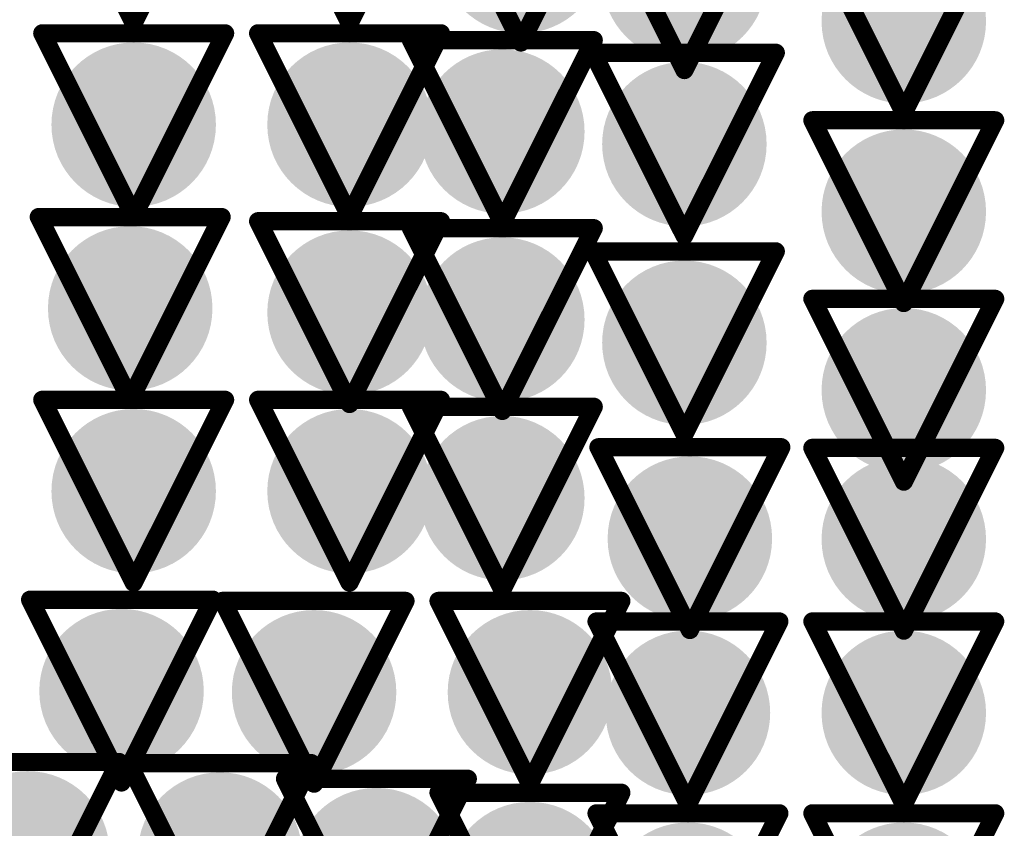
# Model space of a CAD drawing. Header units: inches. Extents: x -2.3 to 12.7, y -2.8 to 6.7.
# Tile 126 of 171: x 0.4434 to 0.5511, y 1.4389 to 1.5274. Entities that reach past the tile are written whole.
import ezdxf

# ---------------------------------------------------------------- set-up
doc = ezdxf.new("R2010")
doc.units = ezdxf.units.IN
doc.header["$MEASUREMENT"] = 0
for name, color, linetype in [('Bottom Layer', 5, 'Continuous'), ('Drill Drawing', 1, 'Continuous'), ('L2_GND1', 16, 'Continuous'), ('L3_PWR1', 130, 'Continuous'), ('Top Layer', 1, 'Continuous'), ('Via Holes', 16, 'Continuous')]:
    doc.layers.add(name, color=color, linetype=linetype)

msp = doc.modelspace()

# ---------------------------------------------------------------- hatches: boundary and pattern name
at = {"layer": 'Bottom Layer'}
h = msp.add_hatch(color=5, dxfattribs=at)
edge = h.paths.add_edge_path()
edge.add_arc((0.49824, 1.53488), 0.009, 0, 360)
h = msp.add_hatch(color=5, dxfattribs=at)
edge = h.paths.add_edge_path()
edge.add_arc((0.51612, 1.53186), 0.009, 0, 360)
h = msp.add_hatch(color=5, dxfattribs=at)
edge = h.paths.add_edge_path()
edge.add_arc((0.54013, 1.5272), 0.009, 0, 360)
h = msp.add_hatch(color=5, dxfattribs=at)
edge = h.paths.add_edge_path()
edge.add_arc((0.45586, 1.51588), 0.009, 0, 360)
h = msp.add_hatch(color=5, dxfattribs=at)
edge = h.paths.add_edge_path()
edge.add_arc((0.47948, 1.51588), 0.009, 0, 360)
h = msp.add_hatch(color=5, dxfattribs=at)
edge = h.paths.add_edge_path()
edge.add_arc((0.4962, 1.51513), 0.009, 0, 360)
h = msp.add_hatch(color=5, dxfattribs=at)
edge = h.paths.add_edge_path()
edge.add_arc((0.51612, 1.51375), 0.009, 0, 360)
h = msp.add_hatch(color=5, dxfattribs=at)
edge = h.paths.add_edge_path()
edge.add_arc((0.54013, 1.50636), 0.009, 0, 360)
h = msp.add_hatch(color=5, dxfattribs=at)
edge = h.paths.add_edge_path()
edge.add_arc((0.45548, 1.49577), 0.009, 0, 360)
h = msp.add_hatch(color=5, dxfattribs=at)
edge = h.paths.add_edge_path()
edge.add_arc((0.47948, 1.49531), 0.009, 0, 360)
h = msp.add_hatch(color=5, dxfattribs=at)
edge = h.paths.add_edge_path()
edge.add_arc((0.4962, 1.49455), 0.009, 0, 360)
h = msp.add_hatch(color=5, dxfattribs=at)
edge = h.paths.add_edge_path()
edge.add_arc((0.51612, 1.49201), 0.009, 0, 360)
h = msp.add_hatch(color=5, dxfattribs=at)
edge = h.paths.add_edge_path()
edge.add_arc((0.54013, 1.48681), 0.009, 0, 360)
h = msp.add_hatch(color=5, dxfattribs=at)
edge = h.paths.add_edge_path()
edge.add_arc((0.45586, 1.47576), 0.009, 0, 360)
h = msp.add_hatch(color=5, dxfattribs=at)
edge = h.paths.add_edge_path()
edge.add_arc((0.47948, 1.47576), 0.009, 0, 360)
h = msp.add_hatch(color=5, dxfattribs=at)
edge = h.paths.add_edge_path()
edge.add_arc((0.4962, 1.475), 0.009, 0, 360)
h = msp.add_hatch(color=5, dxfattribs=at)
edge = h.paths.add_edge_path()
edge.add_arc((0.51672, 1.47057), 0.009, 0, 360)
h = msp.add_hatch(color=5, dxfattribs=at)
edge = h.paths.add_edge_path()
edge.add_arc((0.54013, 1.4705), 0.009, 0, 360)
h = msp.add_hatch(color=5, dxfattribs=at)
edge = h.paths.add_edge_path()
edge.add_arc((0.45453, 1.45388), 0.009, 0, 360)
h = msp.add_hatch(color=5, dxfattribs=at)
edge = h.paths.add_edge_path()
edge.add_arc((0.4756, 1.45375), 0.009, 0, 360)
h = msp.add_hatch(color=5, dxfattribs=at)
edge = h.paths.add_edge_path()
edge.add_arc((0.49922, 1.45375), 0.009, 0, 360)
h = msp.add_hatch(color=5, dxfattribs=at)
edge = h.paths.add_edge_path()
edge.add_arc((0.51651, 1.4515), 0.009, 0, 360)
h = msp.add_hatch(color=5, dxfattribs=at)
edge = h.paths.add_edge_path()
edge.add_arc((0.54013, 1.4515), 0.009, 0, 360)
h = msp.add_hatch(color=5, dxfattribs=at)
edge = h.paths.add_edge_path()
edge.add_arc((0.44424, 1.43612), 0.009, 0, 360)
h = msp.add_hatch(color=5, dxfattribs=at)
edge = h.paths.add_edge_path()
edge.add_arc((0.4653, 1.43599), 0.009, 0, 360)
h = msp.add_hatch(color=5, dxfattribs=at)
edge = h.paths.add_edge_path()
edge.add_arc((0.48242, 1.43428), 0.009, 0, 360)
h = msp.add_hatch(color=5, dxfattribs=at)
edge = h.paths.add_edge_path()
edge.add_arc((0.49922, 1.43275), 0.009, 0, 360)
h = msp.add_hatch(color=5, dxfattribs=at)
edge = h.paths.add_edge_path()
edge.add_arc((0.51651, 1.4305), 0.009, 0, 360)
h = msp.add_hatch(color=5, dxfattribs=at)
edge = h.paths.add_edge_path()
edge.add_arc((0.54013, 1.4305), 0.009, 0, 360)
at = {"layer": 'L2_GND1'}
h = msp.add_hatch(color=16, dxfattribs=at)
edge = h.paths.add_edge_path()
edge.add_arc((0.49824, 1.53488), 0.009, 0, 360)
h = msp.add_hatch(color=16, dxfattribs=at)
edge = h.paths.add_edge_path()
edge.add_arc((0.51612, 1.53186), 0.009, 0, 360)
h = msp.add_hatch(color=16, dxfattribs=at)
edge = h.paths.add_edge_path()
edge.add_arc((0.54013, 1.5272), 0.009, 0, 360)
h = msp.add_hatch(color=16, dxfattribs=at)
edge = h.paths.add_edge_path()
edge.add_arc((0.45586, 1.51588), 0.009, 0, 360)
h = msp.add_hatch(color=16, dxfattribs=at)
edge = h.paths.add_edge_path()
edge.add_arc((0.47948, 1.51588), 0.009, 0, 360)
h = msp.add_hatch(color=16, dxfattribs=at)
edge = h.paths.add_edge_path()
edge.add_arc((0.4962, 1.51513), 0.009, 0, 360)
h = msp.add_hatch(color=16, dxfattribs=at)
edge = h.paths.add_edge_path()
edge.add_arc((0.51612, 1.51375), 0.009, 0, 360)
h = msp.add_hatch(color=16, dxfattribs=at)
edge = h.paths.add_edge_path()
edge.add_arc((0.54013, 1.50636), 0.009, 0, 360)
h = msp.add_hatch(color=16, dxfattribs=at)
edge = h.paths.add_edge_path()
edge.add_arc((0.45548, 1.49577), 0.009, 0, 360)
h = msp.add_hatch(color=16, dxfattribs=at)
edge = h.paths.add_edge_path()
edge.add_arc((0.47948, 1.49531), 0.009, 0, 360)
h = msp.add_hatch(color=16, dxfattribs=at)
edge = h.paths.add_edge_path()
edge.add_arc((0.4962, 1.49455), 0.009, 0, 360)
h = msp.add_hatch(color=16, dxfattribs=at)
edge = h.paths.add_edge_path()
edge.add_arc((0.51612, 1.49201), 0.009, 0, 360)
h = msp.add_hatch(color=16, dxfattribs=at)
edge = h.paths.add_edge_path()
edge.add_arc((0.54013, 1.48681), 0.009, 0, 360)
h = msp.add_hatch(color=16, dxfattribs=at)
edge = h.paths.add_edge_path()
edge.add_arc((0.45586, 1.47576), 0.009, 0, 360)
h = msp.add_hatch(color=16, dxfattribs=at)
edge = h.paths.add_edge_path()
edge.add_arc((0.47948, 1.47576), 0.009, 0, 360)
h = msp.add_hatch(color=16, dxfattribs=at)
edge = h.paths.add_edge_path()
edge.add_arc((0.4962, 1.475), 0.009, 0, 360)
h = msp.add_hatch(color=16, dxfattribs=at)
edge = h.paths.add_edge_path()
edge.add_arc((0.51672, 1.47057), 0.009, 0, 360)
h = msp.add_hatch(color=16, dxfattribs=at)
edge = h.paths.add_edge_path()
edge.add_arc((0.54013, 1.4705), 0.009, 0, 360)
h = msp.add_hatch(color=16, dxfattribs=at)
edge = h.paths.add_edge_path()
edge.add_arc((0.45453, 1.45388), 0.009, 0, 360)
h = msp.add_hatch(color=16, dxfattribs=at)
edge = h.paths.add_edge_path()
edge.add_arc((0.4756, 1.45375), 0.009, 0, 360)
h = msp.add_hatch(color=16, dxfattribs=at)
edge = h.paths.add_edge_path()
edge.add_arc((0.49922, 1.45375), 0.009, 0, 360)
h = msp.add_hatch(color=16, dxfattribs=at)
edge = h.paths.add_edge_path()
edge.add_arc((0.51651, 1.4515), 0.009, 0, 360)
h = msp.add_hatch(color=16, dxfattribs=at)
edge = h.paths.add_edge_path()
edge.add_arc((0.54013, 1.4515), 0.009, 0, 360)
h = msp.add_hatch(color=16, dxfattribs=at)
edge = h.paths.add_edge_path()
edge.add_arc((0.44424, 1.43612), 0.009, 0, 360)
h = msp.add_hatch(color=16, dxfattribs=at)
edge = h.paths.add_edge_path()
edge.add_arc((0.4653, 1.43599), 0.009, 0, 360)
h = msp.add_hatch(color=16, dxfattribs=at)
edge = h.paths.add_edge_path()
edge.add_arc((0.48242, 1.43428), 0.009, 0, 360)
h = msp.add_hatch(color=16, dxfattribs=at)
edge = h.paths.add_edge_path()
edge.add_arc((0.49922, 1.43275), 0.009, 0, 360)
h = msp.add_hatch(color=16, dxfattribs=at)
edge = h.paths.add_edge_path()
edge.add_arc((0.51651, 1.4305), 0.009, 0, 360)
h = msp.add_hatch(color=16, dxfattribs=at)
edge = h.paths.add_edge_path()
edge.add_arc((0.54013, 1.4305), 0.009, 0, 360)
at = {"layer": 'L3_PWR1'}
h = msp.add_hatch(color=130, dxfattribs=at)
edge = h.paths.add_edge_path()
edge.add_arc((0.49824, 1.53488), 0.009, 0, 360)
h = msp.add_hatch(color=130, dxfattribs=at)
edge = h.paths.add_edge_path()
edge.add_arc((0.51612, 1.53186), 0.009, 0, 360)
h = msp.add_hatch(color=130, dxfattribs=at)
edge = h.paths.add_edge_path()
edge.add_arc((0.54013, 1.5272), 0.009, 0, 360)
h = msp.add_hatch(color=130, dxfattribs=at)
edge = h.paths.add_edge_path()
edge.add_arc((0.45586, 1.51588), 0.009, 0, 360)
h = msp.add_hatch(color=130, dxfattribs=at)
edge = h.paths.add_edge_path()
edge.add_arc((0.47948, 1.51588), 0.009, 0, 360)
h = msp.add_hatch(color=130, dxfattribs=at)
edge = h.paths.add_edge_path()
edge.add_arc((0.4962, 1.51513), 0.009, 0, 360)
h = msp.add_hatch(color=130, dxfattribs=at)
edge = h.paths.add_edge_path()
edge.add_arc((0.51612, 1.51375), 0.009, 0, 360)
h = msp.add_hatch(color=130, dxfattribs=at)
edge = h.paths.add_edge_path()
edge.add_arc((0.54013, 1.50636), 0.009, 0, 360)
h = msp.add_hatch(color=130, dxfattribs=at)
edge = h.paths.add_edge_path()
edge.add_arc((0.45548, 1.49577), 0.009, 0, 360)
h = msp.add_hatch(color=130, dxfattribs=at)
edge = h.paths.add_edge_path()
edge.add_arc((0.47948, 1.49531), 0.009, 0, 360)
h = msp.add_hatch(color=130, dxfattribs=at)
edge = h.paths.add_edge_path()
edge.add_arc((0.4962, 1.49455), 0.009, 0, 360)
h = msp.add_hatch(color=130, dxfattribs=at)
edge = h.paths.add_edge_path()
edge.add_arc((0.51612, 1.49201), 0.009, 0, 360)
h = msp.add_hatch(color=130, dxfattribs=at)
edge = h.paths.add_edge_path()
edge.add_arc((0.54013, 1.48681), 0.009, 0, 360)
h = msp.add_hatch(color=130, dxfattribs=at)
edge = h.paths.add_edge_path()
edge.add_arc((0.45586, 1.47576), 0.009, 0, 360)
h = msp.add_hatch(color=130, dxfattribs=at)
edge = h.paths.add_edge_path()
edge.add_arc((0.47948, 1.47576), 0.009, 0, 360)
h = msp.add_hatch(color=130, dxfattribs=at)
edge = h.paths.add_edge_path()
edge.add_arc((0.4962, 1.475), 0.009, 0, 360)
h = msp.add_hatch(color=130, dxfattribs=at)
edge = h.paths.add_edge_path()
edge.add_arc((0.51672, 1.47057), 0.009, 0, 360)
h = msp.add_hatch(color=130, dxfattribs=at)
edge = h.paths.add_edge_path()
edge.add_arc((0.54013, 1.4705), 0.009, 0, 360)
h = msp.add_hatch(color=130, dxfattribs=at)
edge = h.paths.add_edge_path()
edge.add_arc((0.45453, 1.45388), 0.009, 0, 360)
h = msp.add_hatch(color=130, dxfattribs=at)
edge = h.paths.add_edge_path()
edge.add_arc((0.4756, 1.45375), 0.009, 0, 360)
h = msp.add_hatch(color=130, dxfattribs=at)
edge = h.paths.add_edge_path()
edge.add_arc((0.49922, 1.45375), 0.009, 0, 360)
h = msp.add_hatch(color=130, dxfattribs=at)
edge = h.paths.add_edge_path()
edge.add_arc((0.51651, 1.4515), 0.009, 0, 360)
h = msp.add_hatch(color=130, dxfattribs=at)
edge = h.paths.add_edge_path()
edge.add_arc((0.54013, 1.4515), 0.009, 0, 360)
h = msp.add_hatch(color=130, dxfattribs=at)
edge = h.paths.add_edge_path()
edge.add_arc((0.44424, 1.43612), 0.009, 0, 360)
h = msp.add_hatch(color=130, dxfattribs=at)
edge = h.paths.add_edge_path()
edge.add_arc((0.4653, 1.43599), 0.009, 0, 360)
h = msp.add_hatch(color=130, dxfattribs=at)
edge = h.paths.add_edge_path()
edge.add_arc((0.48242, 1.43428), 0.009, 0, 360)
h = msp.add_hatch(color=130, dxfattribs=at)
edge = h.paths.add_edge_path()
edge.add_arc((0.49922, 1.43275), 0.009, 0, 360)
h = msp.add_hatch(color=130, dxfattribs=at)
edge = h.paths.add_edge_path()
edge.add_arc((0.51651, 1.4305), 0.009, 0, 360)
h = msp.add_hatch(color=130, dxfattribs=at)
edge = h.paths.add_edge_path()
edge.add_arc((0.54013, 1.4305), 0.009, 0, 360)
at = {"layer": 'Top Layer'}
h = msp.add_hatch(color=1, dxfattribs=at)
edge = h.paths.add_edge_path()
edge.add_arc((0.49824, 1.53488), 0.009, 0, 360)
h = msp.add_hatch(color=1, dxfattribs=at)
edge = h.paths.add_edge_path()
edge.add_arc((0.51612, 1.53186), 0.009, 0, 360)
h = msp.add_hatch(color=1, dxfattribs=at)
edge = h.paths.add_edge_path()
edge.add_arc((0.54013, 1.5272), 0.009, 0, 360)
h = msp.add_hatch(color=1, dxfattribs=at)
edge = h.paths.add_edge_path()
edge.add_arc((0.45586, 1.51588), 0.009, 0, 360)
h = msp.add_hatch(color=1, dxfattribs=at)
edge = h.paths.add_edge_path()
edge.add_arc((0.47948, 1.51588), 0.009, 0, 360)
h = msp.add_hatch(color=1, dxfattribs=at)
edge = h.paths.add_edge_path()
edge.add_arc((0.4962, 1.51513), 0.009, 0, 360)
h = msp.add_hatch(color=1, dxfattribs=at)
edge = h.paths.add_edge_path()
edge.add_arc((0.51612, 1.51375), 0.009, 0, 360)
h = msp.add_hatch(color=1, dxfattribs=at)
edge = h.paths.add_edge_path()
edge.add_arc((0.54013, 1.50636), 0.009, 0, 360)
h = msp.add_hatch(color=1, dxfattribs=at)
edge = h.paths.add_edge_path()
edge.add_arc((0.45548, 1.49577), 0.009, 0, 360)
h = msp.add_hatch(color=1, dxfattribs=at)
edge = h.paths.add_edge_path()
edge.add_arc((0.47948, 1.49531), 0.009, 0, 360)
h = msp.add_hatch(color=1, dxfattribs=at)
edge = h.paths.add_edge_path()
edge.add_arc((0.4962, 1.49455), 0.009, 0, 360)
h = msp.add_hatch(color=1, dxfattribs=at)
edge = h.paths.add_edge_path()
edge.add_arc((0.51612, 1.49201), 0.009, 0, 360)
h = msp.add_hatch(color=1, dxfattribs=at)
edge = h.paths.add_edge_path()
edge.add_arc((0.54013, 1.48681), 0.009, 0, 360)
h = msp.add_hatch(color=1, dxfattribs=at)
edge = h.paths.add_edge_path()
edge.add_arc((0.45586, 1.47576), 0.009, 0, 360)
h = msp.add_hatch(color=1, dxfattribs=at)
edge = h.paths.add_edge_path()
edge.add_arc((0.47948, 1.47576), 0.009, 0, 360)
h = msp.add_hatch(color=1, dxfattribs=at)
edge = h.paths.add_edge_path()
edge.add_arc((0.4962, 1.475), 0.009, 0, 360)
h = msp.add_hatch(color=1, dxfattribs=at)
edge = h.paths.add_edge_path()
edge.add_arc((0.51672, 1.47057), 0.009, 0, 360)
h = msp.add_hatch(color=1, dxfattribs=at)
edge = h.paths.add_edge_path()
edge.add_arc((0.54013, 1.4705), 0.009, 0, 360)
h = msp.add_hatch(color=1, dxfattribs=at)
edge = h.paths.add_edge_path()
edge.add_arc((0.45453, 1.45388), 0.009, 0, 360)
h = msp.add_hatch(color=1, dxfattribs=at)
edge = h.paths.add_edge_path()
edge.add_arc((0.4756, 1.45375), 0.009, 0, 360)
h = msp.add_hatch(color=1, dxfattribs=at)
edge = h.paths.add_edge_path()
edge.add_arc((0.49922, 1.45375), 0.009, 0, 360)
h = msp.add_hatch(color=1, dxfattribs=at)
edge = h.paths.add_edge_path()
edge.add_arc((0.51651, 1.4515), 0.009, 0, 360)
h = msp.add_hatch(color=1, dxfattribs=at)
edge = h.paths.add_edge_path()
edge.add_arc((0.54013, 1.4515), 0.009, 0, 360)
h = msp.add_hatch(color=1, dxfattribs=at)
edge = h.paths.add_edge_path()
edge.add_arc((0.44424, 1.43612), 0.009, 0, 360)
h = msp.add_hatch(color=1, dxfattribs=at)
edge = h.paths.add_edge_path()
edge.add_arc((0.4653, 1.43599), 0.009, 0, 360)
h = msp.add_hatch(color=1, dxfattribs=at)
edge = h.paths.add_edge_path()
edge.add_arc((0.48242, 1.43428), 0.009, 0, 360)
h = msp.add_hatch(color=1, dxfattribs=at)
edge = h.paths.add_edge_path()
edge.add_arc((0.49922, 1.43275), 0.009, 0, 360)
h = msp.add_hatch(color=1, dxfattribs=at)
edge = h.paths.add_edge_path()
edge.add_arc((0.51651, 1.4305), 0.009, 0, 360)
h = msp.add_hatch(color=1, dxfattribs=at)
edge = h.paths.add_edge_path()
edge.add_arc((0.54013, 1.4305), 0.009, 0, 360)
at = {"layer": 'Via Holes'}
h = msp.add_hatch(color=7, dxfattribs=at)
edge = h.paths.add_edge_path()
edge.add_arc((0.54013, 1.5272), 0.004, 0, 360)
h = msp.add_hatch(color=7, dxfattribs=at)
edge = h.paths.add_edge_path()
edge.add_arc((0.45586, 1.51588), 0.004, 0, 360)
h = msp.add_hatch(color=7, dxfattribs=at)
edge = h.paths.add_edge_path()
edge.add_arc((0.47948, 1.51588), 0.004, 0, 360)
h = msp.add_hatch(color=7, dxfattribs=at)
edge = h.paths.add_edge_path()
edge.add_arc((0.4962, 1.51513), 0.004, 0, 360)
h = msp.add_hatch(color=7, dxfattribs=at)
edge = h.paths.add_edge_path()
edge.add_arc((0.51612, 1.51375), 0.004, 0, 360)
h = msp.add_hatch(color=7, dxfattribs=at)
edge = h.paths.add_edge_path()
edge.add_arc((0.54013, 1.50636), 0.004, 0, 360)
h = msp.add_hatch(color=7, dxfattribs=at)
edge = h.paths.add_edge_path()
edge.add_arc((0.45548, 1.49577), 0.004, 0, 360)
h = msp.add_hatch(color=7, dxfattribs=at)
edge = h.paths.add_edge_path()
edge.add_arc((0.47948, 1.49531), 0.004, 0, 360)
h = msp.add_hatch(color=7, dxfattribs=at)
edge = h.paths.add_edge_path()
edge.add_arc((0.4962, 1.49455), 0.004, 0, 360)
h = msp.add_hatch(color=7, dxfattribs=at)
edge = h.paths.add_edge_path()
edge.add_arc((0.51612, 1.49201), 0.004, 0, 360)
h = msp.add_hatch(color=7, dxfattribs=at)
edge = h.paths.add_edge_path()
edge.add_arc((0.54013, 1.48681), 0.004, 0, 360)
h = msp.add_hatch(color=7, dxfattribs=at)
edge = h.paths.add_edge_path()
edge.add_arc((0.45586, 1.47576), 0.004, 0, 360)
h = msp.add_hatch(color=7, dxfattribs=at)
edge = h.paths.add_edge_path()
edge.add_arc((0.47948, 1.47576), 0.004, 0, 360)
h = msp.add_hatch(color=7, dxfattribs=at)
edge = h.paths.add_edge_path()
edge.add_arc((0.4962, 1.475), 0.004, 0, 360)
h = msp.add_hatch(color=7, dxfattribs=at)
edge = h.paths.add_edge_path()
edge.add_arc((0.51672, 1.47057), 0.004, 0, 360)
h = msp.add_hatch(color=7, dxfattribs=at)
edge = h.paths.add_edge_path()
edge.add_arc((0.54013, 1.4705), 0.004, 0, 360)
h = msp.add_hatch(color=7, dxfattribs=at)
edge = h.paths.add_edge_path()
edge.add_arc((0.45453, 1.45388), 0.004, 0, 360)
h = msp.add_hatch(color=7, dxfattribs=at)
edge = h.paths.add_edge_path()
edge.add_arc((0.4756, 1.45375), 0.004, 0, 360)
h = msp.add_hatch(color=7, dxfattribs=at)
edge = h.paths.add_edge_path()
edge.add_arc((0.49922, 1.45375), 0.004, 0, 360)
h = msp.add_hatch(color=7, dxfattribs=at)
edge = h.paths.add_edge_path()
edge.add_arc((0.51651, 1.4515), 0.004, 0, 360)
h = msp.add_hatch(color=7, dxfattribs=at)
edge = h.paths.add_edge_path()
edge.add_arc((0.54013, 1.4515), 0.004, 0, 360)
h = msp.add_hatch(color=7, dxfattribs=at)
edge = h.paths.add_edge_path()
edge.add_arc((0.44424, 1.43612), 0.004, 0, 360)
h = msp.add_hatch(color=7, dxfattribs=at)
edge = h.paths.add_edge_path()
edge.add_arc((0.4653, 1.43599), 0.004, 0, 360)

# ---------------------------------------------------------------- linework, layer by layer
at = {"layer": 'Drill Drawing'}
for points in [[(0.44586, 1.54701, 0.002, 0.002, 0), (0.45586, 1.52701, 0.002, 0.002, 0)], [(0.45586, 1.52701, 0.002, 0.002, 0), (0.46586, 1.54701, 0.002, 0.002, 0)], [(0.46948, 1.54701, 0.002, 0.002, 0), (0.47948, 1.52701, 0.002, 0.002, 0)], [(0.47948, 1.52701, 0.002, 0.002, 0), (0.48948, 1.54701, 0.002, 0.002, 0)], [(0.48824, 1.54488, 0.002, 0.002, 0), (0.49824, 1.52488, 0.002, 0.002, 0)], [(0.49824, 1.52488, 0.002, 0.002, 0), (0.50824, 1.54488, 0.002, 0.002, 0)], [(0.50612, 1.54186, 0.002, 0.002, 0), (0.51612, 1.52186, 0.002, 0.002, 0)], [(0.51612, 1.52186, 0.002, 0.002, 0), (0.52612, 1.54186, 0.002, 0.002, 0)], [(0.53013, 1.5372, 0.002, 0.002, 0), (0.54013, 1.5172, 0.002, 0.002, 0)], [(0.54013, 1.5172, 0.002, 0.002, 0), (0.55013, 1.5372, 0.002, 0.002, 0)], [(0.44586, 1.52588, 0.002, 0.002, 0), (0.46586, 1.52588, 0.002, 0.002, 0)], [(0.44586, 1.52588, 0.002, 0.002, 0), (0.45586, 1.50588, 0.002, 0.002, 0)], [(0.45586, 1.50588, 0.002, 0.002, 0), (0.46586, 1.52588, 0.002, 0.002, 0)], [(0.46948, 1.52588, 0.002, 0.002, 0), (0.48948, 1.52588, 0.002, 0.002, 0)], [(0.46948, 1.52588, 0.002, 0.002, 0), (0.47948, 1.50588, 0.002, 0.002, 0)], [(0.47948, 1.50588, 0.002, 0.002, 0), (0.48948, 1.52588, 0.002, 0.002, 0)], [(0.4862, 1.52513, 0.002, 0.002, 0), (0.5062, 1.52513, 0.002, 0.002, 0)], [(0.4862, 1.52513, 0.002, 0.002, 0), (0.4962, 1.50513, 0.002, 0.002, 0)], [(0.4962, 1.50513, 0.002, 0.002, 0), (0.5062, 1.52513, 0.002, 0.002, 0)], [(0.50612, 1.52375, 0.002, 0.002, 0), (0.52612, 1.52375, 0.002, 0.002, 0)], [(0.50612, 1.52375, 0.002, 0.002, 0), (0.51612, 1.50375, 0.002, 0.002, 0)], [(0.51612, 1.50375, 0.002, 0.002, 0), (0.52612, 1.52375, 0.002, 0.002, 0)], [(0.53013, 1.51636, 0.002, 0.002, 0), (0.55013, 1.51636, 0.002, 0.002, 0)], [(0.53013, 1.51636, 0.002, 0.002, 0), (0.54013, 1.49636, 0.002, 0.002, 0)], [(0.54013, 1.49636, 0.002, 0.002, 0), (0.55013, 1.51636, 0.002, 0.002, 0)], [(0.44548, 1.50577, 0.002, 0.002, 0), (0.46548, 1.50577, 0.002, 0.002, 0)], [(0.44548, 1.50577, 0.002, 0.002, 0), (0.45548, 1.48577, 0.002, 0.002, 0)], [(0.45548, 1.48577, 0.002, 0.002, 0), (0.46548, 1.50577, 0.002, 0.002, 0)], [(0.46948, 1.50531, 0.002, 0.002, 0), (0.48948, 1.50531, 0.002, 0.002, 0)], [(0.46948, 1.50531, 0.002, 0.002, 0), (0.47948, 1.48531, 0.002, 0.002, 0)], [(0.47948, 1.48531, 0.002, 0.002, 0), (0.48948, 1.50531, 0.002, 0.002, 0)], [(0.4862, 1.50455, 0.002, 0.002, 0), (0.5062, 1.50455, 0.002, 0.002, 0)], [(0.4862, 1.50455, 0.002, 0.002, 0), (0.4962, 1.48455, 0.002, 0.002, 0)], [(0.4962, 1.48455, 0.002, 0.002, 0), (0.5062, 1.50455, 0.002, 0.002, 0)], [(0.50612, 1.50201, 0.002, 0.002, 0), (0.52612, 1.50201, 0.002, 0.002, 0)], [(0.50612, 1.50201, 0.002, 0.002, 0), (0.51612, 1.48201, 0.002, 0.002, 0)], [(0.51612, 1.48201, 0.002, 0.002, 0), (0.52612, 1.50201, 0.002, 0.002, 0)], [(0.53013, 1.49681, 0.002, 0.002, 0), (0.55013, 1.49681, 0.002, 0.002, 0)], [(0.53013, 1.49681, 0.002, 0.002, 0), (0.54013, 1.47681, 0.002, 0.002, 0)], [(0.54013, 1.47681, 0.002, 0.002, 0), (0.55013, 1.49681, 0.002, 0.002, 0)], [(0.44586, 1.48576, 0.002, 0.002, 0), (0.46586, 1.48576, 0.002, 0.002, 0)], [(0.44586, 1.48576, 0.002, 0.002, 0), (0.45586, 1.46576, 0.002, 0.002, 0)], [(0.45586, 1.46576, 0.002, 0.002, 0), (0.46586, 1.48576, 0.002, 0.002, 0)], [(0.46948, 1.48576, 0.002, 0.002, 0), (0.48948, 1.48576, 0.002, 0.002, 0)], [(0.46948, 1.48576, 0.002, 0.002, 0), (0.47948, 1.46576, 0.002, 0.002, 0)], [(0.47948, 1.46576, 0.002, 0.002, 0), (0.48948, 1.48576, 0.002, 0.002, 0)], [(0.4862, 1.485, 0.002, 0.002, 0), (0.5062, 1.485, 0.002, 0.002, 0)], [(0.4862, 1.485, 0.002, 0.002, 0), (0.4962, 1.465, 0.002, 0.002, 0)], [(0.4962, 1.465, 0.002, 0.002, 0), (0.5062, 1.485, 0.002, 0.002, 0)], [(0.50672, 1.48057, 0.002, 0.002, 0), (0.52672, 1.48057, 0.002, 0.002, 0)], [(0.50672, 1.48057, 0.002, 0.002, 0), (0.51672, 1.46057, 0.002, 0.002, 0)], [(0.51672, 1.46057, 0.002, 0.002, 0), (0.52672, 1.48057, 0.002, 0.002, 0)], [(0.53013, 1.4805, 0.002, 0.002, 0), (0.55013, 1.4805, 0.002, 0.002, 0)], [(0.53013, 1.4805, 0.002, 0.002, 0), (0.54013, 1.4605, 0.002, 0.002, 0)], [(0.54013, 1.4605, 0.002, 0.002, 0), (0.55013, 1.4805, 0.002, 0.002, 0)], [(0.44453, 1.46388, 0.002, 0.002, 0), (0.46453, 1.46388, 0.002, 0.002, 0)], [(0.44453, 1.46388, 0.002, 0.002, 0), (0.45453, 1.44388, 0.002, 0.002, 0)], [(0.45453, 1.44388, 0.002, 0.002, 0), (0.46453, 1.46388, 0.002, 0.002, 0)], [(0.4656, 1.46375, 0.002, 0.002, 0), (0.4856, 1.46375, 0.002, 0.002, 0)], [(0.4656, 1.46375, 0.002, 0.002, 0), (0.4756, 1.44375, 0.002, 0.002, 0)], [(0.4756, 1.44375, 0.002, 0.002, 0), (0.4856, 1.46375, 0.002, 0.002, 0)], [(0.48922, 1.46375, 0.002, 0.002, 0), (0.50922, 1.46375, 0.002, 0.002, 0)], [(0.48922, 1.46375, 0.002, 0.002, 0), (0.49922, 1.44375, 0.002, 0.002, 0)], [(0.49922, 1.44375, 0.002, 0.002, 0), (0.50922, 1.46375, 0.002, 0.002, 0)], [(0.50651, 1.4615, 0.002, 0.002, 0), (0.52651, 1.4615, 0.002, 0.002, 0)], [(0.50651, 1.4615, 0.002, 0.002, 0), (0.51651, 1.4415, 0.002, 0.002, 0)], [(0.51651, 1.4415, 0.002, 0.002, 0), (0.52651, 1.4615, 0.002, 0.002, 0)], [(0.53013, 1.4615, 0.002, 0.002, 0), (0.55013, 1.4615, 0.002, 0.002, 0)], [(0.53013, 1.4615, 0.002, 0.002, 0), (0.54013, 1.4415, 0.002, 0.002, 0)], [(0.54013, 1.4415, 0.002, 0.002, 0), (0.55013, 1.4615, 0.002, 0.002, 0)], [(0.43424, 1.44612, 0.002, 0.002, 0), (0.45424, 1.44612, 0.002, 0.002, 0)], [(0.44424, 1.42612, 0.002, 0.002, 0), (0.45424, 1.44612, 0.002, 0.002, 0)], [(0.4553, 1.44599, 0.002, 0.002, 0), (0.4753, 1.44599, 0.002, 0.002, 0)], [(0.4553, 1.44599, 0.002, 0.002, 0), (0.4653, 1.42599, 0.002, 0.002, 0)], [(0.4653, 1.42599, 0.002, 0.002, 0), (0.4753, 1.44599, 0.002, 0.002, 0)], [(0.47242, 1.44428, 0.002, 0.002, 0), (0.49242, 1.44428, 0.002, 0.002, 0)], [(0.47242, 1.44428, 0.002, 0.002, 0), (0.48242, 1.42428, 0.002, 0.002, 0)], [(0.48242, 1.42428, 0.002, 0.002, 0), (0.49242, 1.44428, 0.002, 0.002, 0)], [(0.48922, 1.44275, 0.002, 0.002, 0), (0.50922, 1.44275, 0.002, 0.002, 0)], [(0.48922, 1.44275, 0.002, 0.002, 0), (0.49922, 1.42275, 0.002, 0.002, 0)], [(0.49922, 1.42275, 0.002, 0.002, 0), (0.50922, 1.44275, 0.002, 0.002, 0)], [(0.50651, 1.4405, 0.002, 0.002, 0), (0.52651, 1.4405, 0.002, 0.002, 0)], [(0.50651, 1.4405, 0.002, 0.002, 0), (0.51651, 1.4205, 0.002, 0.002, 0)], [(0.51651, 1.4205, 0.002, 0.002, 0), (0.52651, 1.4405, 0.002, 0.002, 0)], [(0.53013, 1.4405, 0.002, 0.002, 0), (0.55013, 1.4405, 0.002, 0.002, 0)], [(0.53013, 1.4405, 0.002, 0.002, 0), (0.54013, 1.4205, 0.002, 0.002, 0)], [(0.54013, 1.4205, 0.002, 0.002, 0), (0.55013, 1.4405, 0.002, 0.002, 0)]]:
    msp.add_lwpolyline(points, format="xyseb", dxfattribs=at)
for points in [[(0.45536, 1.52701, 0.001, 0.001, 1), (0.45636, 1.52701, 0.001, 0.001, 1)], [(0.45536, 1.52701, 0.001, 0.001, 1), (0.45636, 1.52701, 0.001, 0.001, 1)], [(0.47898, 1.52701, 0.001, 0.001, 1), (0.47998, 1.52701, 0.001, 0.001, 1)], [(0.47898, 1.52701, 0.001, 0.001, 1), (0.47998, 1.52701, 0.001, 0.001, 1)], [(0.44536, 1.52588, 0.001, 0.001, 1), (0.44636, 1.52588, 0.001, 0.001, 1)], [(0.44536, 1.52588, 0.001, 0.001, 1), (0.44636, 1.52588, 0.001, 0.001, 1)], [(0.46536, 1.52588, 0.001, 0.001, 1), (0.46636, 1.52588, 0.001, 0.001, 1)], [(0.46536, 1.52588, 0.001, 0.001, 1), (0.46636, 1.52588, 0.001, 0.001, 1)], [(0.46898, 1.52588, 0.001, 0.001, 1), (0.46998, 1.52588, 0.001, 0.001, 1)], [(0.46898, 1.52588, 0.001, 0.001, 1), (0.46998, 1.52588, 0.001, 0.001, 1)], [(0.48898, 1.52588, 0.001, 0.001, 1), (0.48998, 1.52588, 0.001, 0.001, 1)], [(0.48898, 1.52588, 0.001, 0.001, 1), (0.48998, 1.52588, 0.001, 0.001, 1)], [(0.4857, 1.52513, 0.001, 0.001, 1), (0.4867, 1.52513, 0.001, 0.001, 1)], [(0.4857, 1.52513, 0.001, 0.001, 1), (0.4867, 1.52513, 0.001, 0.001, 1)], [(0.49774, 1.52488, 0.001, 0.001, 1), (0.49874, 1.52488, 0.001, 0.001, 1)], [(0.49774, 1.52488, 0.001, 0.001, 1), (0.49874, 1.52488, 0.001, 0.001, 1)], [(0.5057, 1.52513, 0.001, 0.001, 1), (0.5067, 1.52513, 0.001, 0.001, 1)], [(0.5057, 1.52513, 0.001, 0.001, 1), (0.5067, 1.52513, 0.001, 0.001, 1)], [(0.50562, 1.52375, 0.001, 0.001, 1), (0.50662, 1.52375, 0.001, 0.001, 1)], [(0.50562, 1.52375, 0.001, 0.001, 1), (0.50662, 1.52375, 0.001, 0.001, 1)], [(0.52562, 1.52375, 0.001, 0.001, 1), (0.52662, 1.52375, 0.001, 0.001, 1)], [(0.52562, 1.52375, 0.001, 0.001, 1), (0.52662, 1.52375, 0.001, 0.001, 1)], [(0.51562, 1.52186, 0.001, 0.001, 1), (0.51662, 1.52186, 0.001, 0.001, 1)], [(0.51562, 1.52186, 0.001, 0.001, 1), (0.51662, 1.52186, 0.001, 0.001, 1)], [(0.53963, 1.5172, 0.001, 0.001, 1), (0.54063, 1.5172, 0.001, 0.001, 1)], [(0.53963, 1.5172, 0.001, 0.001, 1), (0.54063, 1.5172, 0.001, 0.001, 1)], [(0.52963, 1.51636, 0.001, 0.001, 1), (0.53063, 1.51636, 0.001, 0.001, 1)], [(0.52963, 1.51636, 0.001, 0.001, 1), (0.53063, 1.51636, 0.001, 0.001, 1)], [(0.54963, 1.51636, 0.001, 0.001, 1), (0.55063, 1.51636, 0.001, 0.001, 1)], [(0.54963, 1.51636, 0.001, 0.001, 1), (0.55063, 1.51636, 0.001, 0.001, 1)], [(0.44498, 1.50577, 0.001, 0.001, 1), (0.44598, 1.50577, 0.001, 0.001, 1)], [(0.44498, 1.50577, 0.001, 0.001, 1), (0.44598, 1.50577, 0.001, 0.001, 1)], [(0.45536, 1.50588, 0.001, 0.001, 1), (0.45636, 1.50588, 0.001, 0.001, 1)], [(0.45536, 1.50588, 0.001, 0.001, 1), (0.45636, 1.50588, 0.001, 0.001, 1)], [(0.46498, 1.50577, 0.001, 0.001, 1), (0.46598, 1.50577, 0.001, 0.001, 1)], [(0.46498, 1.50577, 0.001, 0.001, 1), (0.46598, 1.50577, 0.001, 0.001, 1)], [(0.46898, 1.50531, 0.001, 0.001, 1), (0.46998, 1.50531, 0.001, 0.001, 1)], [(0.46898, 1.50531, 0.001, 0.001, 1), (0.46998, 1.50531, 0.001, 0.001, 1)], [(0.47898, 1.50588, 0.001, 0.001, 1), (0.47998, 1.50588, 0.001, 0.001, 1)], [(0.47898, 1.50588, 0.001, 0.001, 1), (0.47998, 1.50588, 0.001, 0.001, 1)], [(0.48898, 1.50531, 0.001, 0.001, 1), (0.48998, 1.50531, 0.001, 0.001, 1)], [(0.48898, 1.50531, 0.001, 0.001, 1), (0.48998, 1.50531, 0.001, 0.001, 1)], [(0.4857, 1.50455, 0.001, 0.001, 1), (0.4867, 1.50455, 0.001, 0.001, 1)], [(0.4857, 1.50455, 0.001, 0.001, 1), (0.4867, 1.50455, 0.001, 0.001, 1)], [(0.4957, 1.50513, 0.001, 0.001, 1), (0.4967, 1.50513, 0.001, 0.001, 1)], [(0.4957, 1.50513, 0.001, 0.001, 1), (0.4967, 1.50513, 0.001, 0.001, 1)], [(0.5057, 1.50455, 0.001, 0.001, 1), (0.5067, 1.50455, 0.001, 0.001, 1)], [(0.5057, 1.50455, 0.001, 0.001, 1), (0.5067, 1.50455, 0.001, 0.001, 1)], [(0.51562, 1.50375, 0.001, 0.001, 1), (0.51662, 1.50375, 0.001, 0.001, 1)], [(0.51562, 1.50375, 0.001, 0.001, 1), (0.51662, 1.50375, 0.001, 0.001, 1)], [(0.50562, 1.50201, 0.001, 0.001, 1), (0.50662, 1.50201, 0.001, 0.001, 1)], [(0.50562, 1.50201, 0.001, 0.001, 1), (0.50662, 1.50201, 0.001, 0.001, 1)], [(0.52562, 1.50201, 0.001, 0.001, 1), (0.52662, 1.50201, 0.001, 0.001, 1)], [(0.52562, 1.50201, 0.001, 0.001, 1), (0.52662, 1.50201, 0.001, 0.001, 1)], [(0.52963, 1.49681, 0.001, 0.001, 1), (0.53063, 1.49681, 0.001, 0.001, 1)], [(0.52963, 1.49681, 0.001, 0.001, 1), (0.53063, 1.49681, 0.001, 0.001, 1)], [(0.54963, 1.49681, 0.001, 0.001, 1), (0.55063, 1.49681, 0.001, 0.001, 1)], [(0.54963, 1.49681, 0.001, 0.001, 1), (0.55063, 1.49681, 0.001, 0.001, 1)], [(0.53963, 1.49636, 0.001, 0.001, 1), (0.54063, 1.49636, 0.001, 0.001, 1)], [(0.53963, 1.49636, 0.001, 0.001, 1), (0.54063, 1.49636, 0.001, 0.001, 1)], [(0.44536, 1.48576, 0.001, 0.001, 1), (0.44636, 1.48576, 0.001, 0.001, 1)], [(0.44536, 1.48576, 0.001, 0.001, 1), (0.44636, 1.48576, 0.001, 0.001, 1)], [(0.45498, 1.48577, 0.001, 0.001, 1), (0.45598, 1.48577, 0.001, 0.001, 1)], [(0.45498, 1.48577, 0.001, 0.001, 1), (0.45598, 1.48577, 0.001, 0.001, 1)], [(0.46536, 1.48576, 0.001, 0.001, 1), (0.46636, 1.48576, 0.001, 0.001, 1)], [(0.46536, 1.48576, 0.001, 0.001, 1), (0.46636, 1.48576, 0.001, 0.001, 1)], [(0.46898, 1.48576, 0.001, 0.001, 1), (0.46998, 1.48576, 0.001, 0.001, 1)], [(0.46898, 1.48576, 0.001, 0.001, 1), (0.46998, 1.48576, 0.001, 0.001, 1)], [(0.47898, 1.48531, 0.001, 0.001, 1), (0.47998, 1.48531, 0.001, 0.001, 1)], [(0.47898, 1.48531, 0.001, 0.001, 1), (0.47998, 1.48531, 0.001, 0.001, 1)], [(0.4857, 1.485, 0.001, 0.001, 1), (0.4867, 1.485, 0.001, 0.001, 1)], [(0.4857, 1.485, 0.001, 0.001, 1), (0.4867, 1.485, 0.001, 0.001, 1)], [(0.48898, 1.48576, 0.001, 0.001, 1), (0.48998, 1.48576, 0.001, 0.001, 1)], [(0.48898, 1.48576, 0.001, 0.001, 1), (0.48998, 1.48576, 0.001, 0.001, 1)], [(0.5057, 1.485, 0.001, 0.001, 1), (0.5067, 1.485, 0.001, 0.001, 1)], [(0.5057, 1.485, 0.001, 0.001, 1), (0.5067, 1.485, 0.001, 0.001, 1)], [(0.4957, 1.48455, 0.001, 0.001, 1), (0.4967, 1.48455, 0.001, 0.001, 1)], [(0.4957, 1.48455, 0.001, 0.001, 1), (0.4967, 1.48455, 0.001, 0.001, 1)], [(0.51562, 1.48201, 0.001, 0.001, 1), (0.51662, 1.48201, 0.001, 0.001, 1)], [(0.51562, 1.48201, 0.001, 0.001, 1), (0.51662, 1.48201, 0.001, 0.001, 1)], [(0.50622, 1.48057, 0.001, 0.001, 1), (0.50722, 1.48057, 0.001, 0.001, 1)], [(0.50622, 1.48057, 0.001, 0.001, 1), (0.50722, 1.48057, 0.001, 0.001, 1)], [(0.52622, 1.48057, 0.001, 0.001, 1), (0.52722, 1.48057, 0.001, 0.001, 1)], [(0.52622, 1.48057, 0.001, 0.001, 1), (0.52722, 1.48057, 0.001, 0.001, 1)], [(0.52963, 1.4805, 0.001, 0.001, 1), (0.53063, 1.4805, 0.001, 0.001, 1)], [(0.52963, 1.4805, 0.001, 0.001, 1), (0.53063, 1.4805, 0.001, 0.001, 1)], [(0.54963, 1.4805, 0.001, 0.001, 1), (0.55063, 1.4805, 0.001, 0.001, 1)], [(0.54963, 1.4805, 0.001, 0.001, 1), (0.55063, 1.4805, 0.001, 0.001, 1)], [(0.53963, 1.47681, 0.001, 0.001, 1), (0.54063, 1.47681, 0.001, 0.001, 1)], [(0.53963, 1.47681, 0.001, 0.001, 1), (0.54063, 1.47681, 0.001, 0.001, 1)], [(0.45536, 1.46576, 0.001, 0.001, 1), (0.45636, 1.46576, 0.001, 0.001, 1)], [(0.45536, 1.46576, 0.001, 0.001, 1), (0.45636, 1.46576, 0.001, 0.001, 1)], [(0.47898, 1.46576, 0.001, 0.001, 1), (0.47998, 1.46576, 0.001, 0.001, 1)], [(0.47898, 1.46576, 0.001, 0.001, 1), (0.47998, 1.46576, 0.001, 0.001, 1)], [(0.4957, 1.465, 0.001, 0.001, 1), (0.4967, 1.465, 0.001, 0.001, 1)], [(0.4957, 1.465, 0.001, 0.001, 1), (0.4967, 1.465, 0.001, 0.001, 1)], [(0.44403, 1.46388, 0.001, 0.001, 1), (0.44503, 1.46388, 0.001, 0.001, 1)], [(0.44403, 1.46388, 0.001, 0.001, 1), (0.44503, 1.46388, 0.001, 0.001, 1)], [(0.46403, 1.46388, 0.001, 0.001, 1), (0.46503, 1.46388, 0.001, 0.001, 1)], [(0.46403, 1.46388, 0.001, 0.001, 1), (0.46503, 1.46388, 0.001, 0.001, 1)], [(0.4651, 1.46375, 0.001, 0.001, 1), (0.4661, 1.46375, 0.001, 0.001, 1)], [(0.4651, 1.46375, 0.001, 0.001, 1), (0.4661, 1.46375, 0.001, 0.001, 1)], [(0.4851, 1.46375, 0.001, 0.001, 1), (0.4861, 1.46375, 0.001, 0.001, 1)], [(0.4851, 1.46375, 0.001, 0.001, 1), (0.4861, 1.46375, 0.001, 0.001, 1)], [(0.48872, 1.46375, 0.001, 0.001, 1), (0.48972, 1.46375, 0.001, 0.001, 1)], [(0.48872, 1.46375, 0.001, 0.001, 1), (0.48972, 1.46375, 0.001, 0.001, 1)], [(0.50872, 1.46375, 0.001, 0.001, 1), (0.50972, 1.46375, 0.001, 0.001, 1)], [(0.50872, 1.46375, 0.001, 0.001, 1), (0.50972, 1.46375, 0.001, 0.001, 1)], [(0.50601, 1.4615, 0.001, 0.001, 1), (0.50701, 1.4615, 0.001, 0.001, 1)], [(0.50601, 1.4615, 0.001, 0.001, 1), (0.50701, 1.4615, 0.001, 0.001, 1)], [(0.52601, 1.4615, 0.001, 0.001, 1), (0.52701, 1.4615, 0.001, 0.001, 1)], [(0.52601, 1.4615, 0.001, 0.001, 1), (0.52701, 1.4615, 0.001, 0.001, 1)], [(0.52963, 1.4615, 0.001, 0.001, 1), (0.53063, 1.4615, 0.001, 0.001, 1)], [(0.52963, 1.4615, 0.001, 0.001, 1), (0.53063, 1.4615, 0.001, 0.001, 1)], [(0.54963, 1.4615, 0.001, 0.001, 1), (0.55063, 1.4615, 0.001, 0.001, 1)], [(0.54963, 1.4615, 0.001, 0.001, 1), (0.55063, 1.4615, 0.001, 0.001, 1)], [(0.51622, 1.46057, 0.001, 0.001, 1), (0.51722, 1.46057, 0.001, 0.001, 1)], [(0.51622, 1.46057, 0.001, 0.001, 1), (0.51722, 1.46057, 0.001, 0.001, 1)], [(0.53963, 1.4605, 0.001, 0.001, 1), (0.54063, 1.4605, 0.001, 0.001, 1)], [(0.53963, 1.4605, 0.001, 0.001, 1), (0.54063, 1.4605, 0.001, 0.001, 1)], [(0.45374, 1.44612, 0.001, 0.001, 1), (0.45474, 1.44612, 0.001, 0.001, 1)], [(0.45374, 1.44612, 0.001, 0.001, 1), (0.45474, 1.44612, 0.001, 0.001, 1)], [(0.4548, 1.44599, 0.001, 0.001, 1), (0.4558, 1.44599, 0.001, 0.001, 1)], [(0.4548, 1.44599, 0.001, 0.001, 1), (0.4558, 1.44599, 0.001, 0.001, 1)], [(0.4748, 1.44599, 0.001, 0.001, 1), (0.4758, 1.44599, 0.001, 0.001, 1)], [(0.4748, 1.44599, 0.001, 0.001, 1), (0.4758, 1.44599, 0.001, 0.001, 1)], [(0.45403, 1.44388, 0.001, 0.001, 1), (0.45503, 1.44388, 0.001, 0.001, 1)], [(0.45403, 1.44388, 0.001, 0.001, 1), (0.45503, 1.44388, 0.001, 0.001, 1)], [(0.47192, 1.44428, 0.001, 0.001, 1), (0.47292, 1.44428, 0.001, 0.001, 1)], [(0.47192, 1.44428, 0.001, 0.001, 1), (0.47292, 1.44428, 0.001, 0.001, 1)], [(0.49192, 1.44428, 0.001, 0.001, 1), (0.49292, 1.44428, 0.001, 0.001, 1)], [(0.49192, 1.44428, 0.001, 0.001, 1), (0.49292, 1.44428, 0.001, 0.001, 1)], [(0.4751, 1.44375, 0.001, 0.001, 1), (0.4761, 1.44375, 0.001, 0.001, 1)], [(0.4751, 1.44375, 0.001, 0.001, 1), (0.4761, 1.44375, 0.001, 0.001, 1)], [(0.48872, 1.44275, 0.001, 0.001, 1), (0.48972, 1.44275, 0.001, 0.001, 1)], [(0.48872, 1.44275, 0.001, 0.001, 1), (0.48972, 1.44275, 0.001, 0.001, 1)], [(0.49872, 1.44375, 0.001, 0.001, 1), (0.49972, 1.44375, 0.001, 0.001, 1)], [(0.49872, 1.44375, 0.001, 0.001, 1), (0.49972, 1.44375, 0.001, 0.001, 1)], [(0.50872, 1.44275, 0.001, 0.001, 1), (0.50972, 1.44275, 0.001, 0.001, 1)], [(0.50872, 1.44275, 0.001, 0.001, 1), (0.50972, 1.44275, 0.001, 0.001, 1)], [(0.51601, 1.4415, 0.001, 0.001, 1), (0.51701, 1.4415, 0.001, 0.001, 1)], [(0.51601, 1.4415, 0.001, 0.001, 1), (0.51701, 1.4415, 0.001, 0.001, 1)], [(0.53963, 1.4415, 0.001, 0.001, 1), (0.54063, 1.4415, 0.001, 0.001, 1)], [(0.53963, 1.4415, 0.001, 0.001, 1), (0.54063, 1.4415, 0.001, 0.001, 1)], [(0.50601, 1.4405, 0.001, 0.001, 1), (0.50701, 1.4405, 0.001, 0.001, 1)], [(0.50601, 1.4405, 0.001, 0.001, 1), (0.50701, 1.4405, 0.001, 0.001, 1)], [(0.52601, 1.4405, 0.001, 0.001, 1), (0.52701, 1.4405, 0.001, 0.001, 1)], [(0.52601, 1.4405, 0.001, 0.001, 1), (0.52701, 1.4405, 0.001, 0.001, 1)], [(0.52963, 1.4405, 0.001, 0.001, 1), (0.53063, 1.4405, 0.001, 0.001, 1)], [(0.52963, 1.4405, 0.001, 0.001, 1), (0.53063, 1.4405, 0.001, 0.001, 1)], [(0.54963, 1.4405, 0.001, 0.001, 1), (0.55063, 1.4405, 0.001, 0.001, 1)], [(0.54963, 1.4405, 0.001, 0.001, 1), (0.55063, 1.4405, 0.001, 0.001, 1)]]:
    msp.add_lwpolyline(points, format="xyseb", close=True, dxfattribs=at)

doc.saveas('drawing.dxf')
